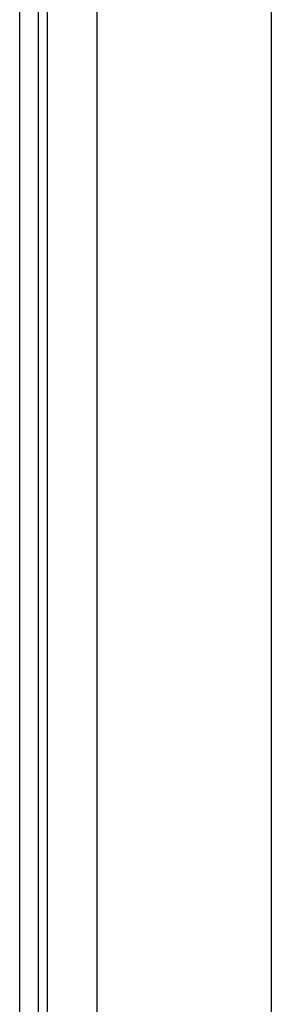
# Model space of a CAD drawing. Header units: inches. Extents: x 19 to 626, y 56 to 294.
# Tile 119 of 256: x 84.71 to 85.612, y 168.088 to 171.626. Entities that reach past the tile are written whole.
import ezdxf

# ---------------------------------------------------------------- set-up
doc = ezdxf.new("R2010")
doc.units = ezdxf.units.IN
doc.header["$MEASUREMENT"] = 0
doc.layers.add('Visible Edges(ANSI)', color=7, linetype='Continuous', lineweight=25)
doc.layers.add('Visible Tangent Edges(ANSI)', color=7, linetype='Continuous', lineweight=25)

msp = doc.modelspace()

# ---------------------------------------------------------------- linework, layer by layer
at = {"layer": 'Visible Edges(ANSI)'}
for p, q in [((84.7099, 164.7864), (84.7099, 194.3894)), ((84.7779, 164.7864), (84.7779, 194.3894)), ((84.9874, 165.5844), (84.9874, 179.3076)), ((85.6124, 179.1456), (85.6124, 165.5844))]:
    msp.add_line(p, q, dxfattribs=at)
at = {"layer": 'Visible Tangent Edges(ANSI)'}
msp.add_line((84.8089, 194.3894), (84.8089, 164.6694), dxfattribs=at)

doc.saveas('drawing.dxf')
